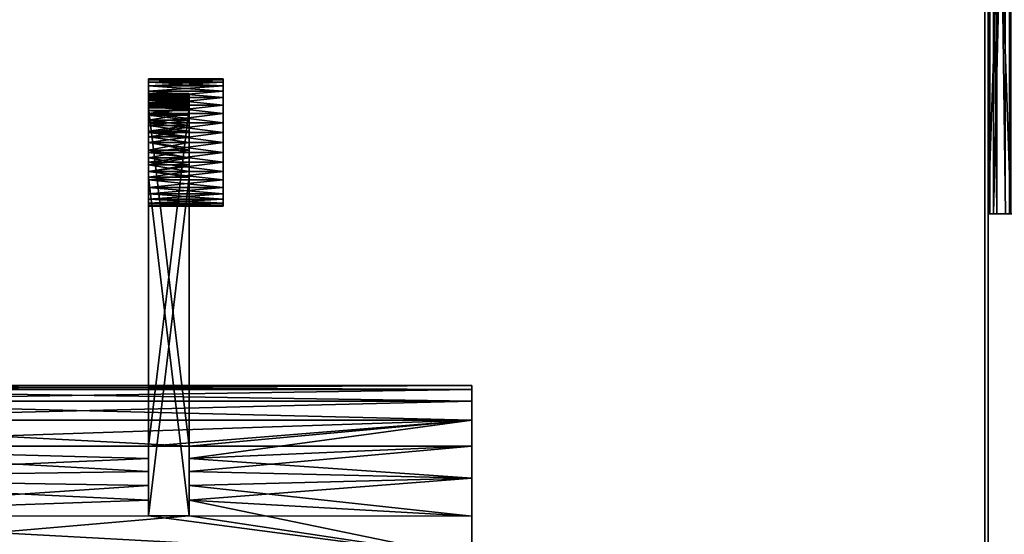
# Model space of a CAD drawing. Extents: x -4.8 to 35.9, y -3 to 20.9.
# Tile 254 of 256: x 31.1 to 34, y 15.9 to 17.4. Entities that reach past the tile are written whole.
import ezdxf

# ---------------------------------------------------------------- set-up
doc = ezdxf.new("R2010")
doc.units = 0

# ---------------------------------------------------------------- blocks, each defined once
blk = doc.blocks.new('Box-9c5aac30-f8ae-4034-90b2-d7c4fc0b7434')
at = {"color": 253, "linetype": 'Continuous', "true_color": 0xa0a0a0, "transparency": 33554687}
mesh = blk.add_polyface(dxfattribs=at)
corners = [(0, 0), (34, 0), (34, 19), (0, 19), (0, 0, 0.01), (34, 0, 0.01), (34, 19, 0.01), (0, 19, 0.01)]
mesh.append_faces([[corners[k] for k in face] for face in [(0, 1, 2, 3), (4, 5, 6, 7), (0, 1, 5, 4), (1, 2, 6, 5), (2, 3, 7, 6), (3, 0, 4, 7)]], dxfattribs={"color": 253})
blk = doc.blocks.new('Box-2bf854d7-3f64-4721-a526-d72fa3e3e497')
at = {"color": 253, "linetype": 'Continuous', "true_color": 0xa0a0a0, "transparency": 33554687}
mesh = blk.add_polyface(dxfattribs=at)
corners = [(0, 0), (34, 0), (34, 19), (0, 19), (0, 0, 0.01), (34, 0, 0.01), (34, 19, 0.01), (0, 19, 0.01)]
mesh.append_faces([[corners[k] for k in face] for face in [(0, 1, 2, 3), (4, 5, 6, 7), (0, 1, 5, 4), (1, 2, 6, 5), (2, 3, 7, 6), (3, 0, 4, 7)]], dxfattribs={"color": 253})
blk = doc.blocks.new('Box-0d494ec2-6835-42d8-bac6-8f8e8e2f4815')
at = {"color": 253, "linetype": 'Continuous', "true_color": 0xa0a0a0, "transparency": 33554687}
mesh = blk.add_polyface(dxfattribs=at)
corners = [(0, 0), (0.01, 0), (0.01, 19), (0, 19), (0, 0, 11.5), (0.01, 0, 11.5), (0.01, 19, 11.5), (0, 19, 11.5)]
mesh.append_faces([[corners[k] for k in face] for face in [(0, 1, 2, 3), (4, 5, 6, 7), (0, 1, 5, 4), (1, 2, 6, 5), (2, 3, 7, 6), (3, 0, 4, 7)]], dxfattribs={"color": 253})
blk = doc.blocks.new('b8be9b5a-3320-4f0e-bbbc-f388bb5e2de7')
at = {"linetype": 'Continuous', "transparency": 33554687}
for name, p in [('Box-9c5aac30-f8ae-4034-90b2-d7c4fc0b7434', (0, 0)), ('Box-2bf854d7-3f64-4721-a526-d72fa3e3e497', (0, 0, 11.49)), ('Box-0d494ec2-6835-42d8-bac6-8f8e8e2f4815', (33.99, 0))]:
    blk.add_blockref(name, p, dxfattribs=at)
blk = doc.blocks.new('6FD_1_1d0d4f9c-77f7-4611-b9b3-89e8d009a6a366473f44-becd-470e-b71f-10357e7a3179')
at = {"color": 0, "linetype": 'BYBLOCK', "lineweight": -2, "transparency": 33554687}
mesh = blk.add_polyface(dxfattribs=at)
corners = [(0, -1, -2.7147), (0, 1, -2.7147), (0.0686, 1, -2.7147), (0.0686, -1, -2.7147)]
mesh.append_faces([[corners[k] for k in face] for face in [(3, 0, 2, 3)]], dxfattribs={"vtx1": -1, "color": 0})
mesh.append_faces([[corners[k] for k in face] for face in [(0, 1, 2, 0)]], dxfattribs={"vtx2": -1, "color": 0})
mesh = blk.add_polyface(dxfattribs=at)
corners = [(0, -1, -2.0335), (0, 1, -2.0335), (0, 1, -2.7147), (0, -1, -2.7147)]
mesh.append_faces([[corners[k] for k in face] for face in [(3, 0, 2, 3)]], dxfattribs={"vtx1": -1, "color": 0})
mesh.append_faces([[corners[k] for k in face] for face in [(0, 1, 2, 0)]], dxfattribs={"vtx2": -1, "color": 0})
mesh = blk.add_polyface(dxfattribs=at)
corners = [(0.0053, -1, -1.9913), (0.0053, 1, -1.9913), (0, 1, -2.0335), (0, -1, -2.0335)]
mesh.append_faces([[corners[k] for k in face] for face in [(3, 0, 2, 3)]], dxfattribs={"vtx1": -1, "color": 0})
mesh.append_faces([[corners[k] for k in face] for face in [(0, 1, 2, 0)]], dxfattribs={"vtx2": -1, "color": 0})
mesh = blk.add_polyface(dxfattribs=at)
corners = [(0, -1, -0.4278), (0, 1, -0.4278), (0.0158, 1, -0.4966), (0.0158, -1, -0.4966)]
mesh.append_faces([[corners[k] for k in face] for face in [(3, 0, 2, 3)]], dxfattribs={"vtx1": -1, "color": 0})
mesh.append_faces([[corners[k] for k in face] for face in [(0, 1, 2, 0)]], dxfattribs={"vtx2": -1, "color": 0})
mesh = blk.add_polyface(dxfattribs=at)
corners = [(0, -1), (0, 1), (0, 1, -0.4278), (0, -1, -0.4278)]
mesh.append_faces([[corners[k] for k in face] for face in [(3, 0, 2, 3)]], dxfattribs={"vtx1": -1, "color": 0})
mesh.append_faces([[corners[k] for k in face] for face in [(0, 1, 2, 0)]], dxfattribs={"vtx2": -1, "color": 0})
mesh = blk.add_polyface(dxfattribs=at)
corners = [(0.0686, -1), (0.0686, 1), (0, 1), (0, -1)]
mesh.append_faces([[corners[k] for k in face] for face in [(3, 0, 2, 3)]], dxfattribs={"vtx1": -1, "color": 0})
mesh.append_faces([[corners[k] for k in face] for face in [(0, 1, 2, 0)]], dxfattribs={"vtx2": -1, "color": 0})
mesh = blk.add_polyface(dxfattribs=at)
corners = [(0.0264, -1, -1.9541), (0.0264, 1, -1.9541), (0.0053, 1, -1.9913), (0.0053, -1, -1.9913)]
mesh.append_faces([[corners[k] for k in face] for face in [(3, 0, 2, 3)]], dxfattribs={"vtx1": -1, "color": 0})
mesh.append_faces([[corners[k] for k in face] for face in [(0, 1, 2, 0)]], dxfattribs={"vtx2": -1, "color": 0})
mesh = blk.add_polyface(dxfattribs=at)
corners = [(0.0158, -1, -0.4966), (0.0158, 1, -0.4966), (0.0633, 1, -0.544), (0.0633, -1, -0.544)]
mesh.append_faces([[corners[k] for k in face] for face in [(3, 0, 2, 3)]], dxfattribs={"vtx1": -1, "color": 0})
mesh.append_faces([[corners[k] for k in face] for face in [(0, 1, 2, 0)]], dxfattribs={"vtx2": -1, "color": 0})
mesh = blk.add_polyface(dxfattribs=at)
corners = [(0.0527, -1, -1.9278), (0.0527, 1, -1.9278), (0.0264, 1, -1.9541), (0.0264, -1, -1.9541)]
mesh.append_faces([[corners[k] for k in face] for face in [(3, 0, 2, 3)]], dxfattribs={"vtx1": -1, "color": 0})
mesh.append_faces([[corners[k] for k in face] for face in [(0, 1, 2, 0)]], dxfattribs={"vtx2": -1, "color": 0})
mesh = blk.add_polyface(dxfattribs=at)
corners = [(0, -1, -2.7147), (0.0686, -1, -2.7147), (0.0686, -1, -2.0335), (0, -1, -2.0335), (0.0053, -1, -1.9913), (0.0264, -1, -1.9541), (0.0527, -1, -1.9278), (0.0791, -1, -1.9966), (0.0952, -1, -1.986), (0.1321, -1, -0.4913), (0.1321, -1, -0.5651), (1.8, -1, -0.5651), (1.8, -1, -0.4913), (1.8316, -1, -0.5704), (1.8633, -1, -0.5071), (1.8527, -1, -0.5915), (1.911, -1, -0.5546), (1.8633, -1, -0.6232), (1.9321, -1, -0.6179), (1.8369, -1, -0.6762), (1.9215, -1, -0.6867), (1.8791, -1, -0.7342), (0.1005, -1, -0.486), (0.0633, -1, -0.544), (0.0791, -1, -0.4596), (0.0686, -1, -0.4278), (0.0158, -1, -0.4966), (0, -1, -0.4278), (0.0686, -1), (0, -1)]
mesh.append_faces([[corners[k] for k in face] for face in [(9, 10, 11, 9), (13, 14, 12, 13), (15, 16, 14, 15), (17, 18, 16, 17), (6, 8, 21, 6), (22, 23, 10, 22)]], dxfattribs={"vtx0": -1, "vtx2": -1, "color": 0})
mesh.append_faces([[corners[k] for k in face] for face in [(3, 0, 2, 3), (4, 3, 2, 4), (5, 4, 2, 5), (6, 5, 2, 6), (2, 7, 6, 2), (7, 8, 6, 7), (12, 9, 11, 12), (11, 13, 12, 11), (13, 15, 14, 13), (15, 17, 16, 15), (17, 19, 18, 17), (20, 18, 19, 20), (21, 20, 19, 21), (19, 6, 21, 19), (9, 22, 10, 9), (22, 24, 23, 22), (24, 25, 23, 24), (26, 23, 25, 26), (27, 26, 25, 27), (25, 28, 27, 25)]], dxfattribs={"vtx1": -1, "vtx2": -1, "color": 0})
mesh.append_faces([[corners[k] for k in face] for face in [(0, 1, 2, 0), (28, 29, 27, 28)]], dxfattribs={"vtx2": -1, "color": 0})
blk = doc.blocks.new('6f766b51-31f7-438d-a5fa-05b9e0c91644')
at = {"color": 251, "transparency": 33554687}
blk.add_blockref('6FD_1_1d0d4f9c-77f7-4611-b9b3-89e8d009a6a366473f44-becd-470e-b71f-10357e7a3179', (0, 0), dxfattribs=at)
blk = doc.blocks.new('f53cf036-3a2f-4cbc-86e8-dbfe8bb13a06')
at = {"color": 251, "transparency": 33554687}
mesh = blk.add_polyface(dxfattribs=at)
corners = [(34.333, -8.596, 21.48), (34.333, -8.416, 21.437), (32.889, -8.416, 21.437), (32.889, -8.596, 21.48), (32.889, -8.781, 21.495), (34.333, -8.781, 21.495), (34.333, -8.244, 21.366), (32.889, -8.244, 21.366), (34.333, -8.086, 21.269), (34.333, -7.945, 21.149), (32.889, -7.945, 21.149), (32.889, -8.086, 21.269), (34.333, -7.825, 21.008), (34.333, -7.728, 20.85), (32.889, -7.728, 20.85), (32.889, -7.825, 21.008), (34.333, -7.657, 20.678), (32.889, -7.657, 20.678), (34.333, -7.614, 20.129), (34.333, -7.657, 19.948), (32.889, -7.657, 19.948), (32.889, -7.614, 20.129), (32.889, -7.599, 20.313), (34.333, -7.599, 20.313), (32.889, -7.614, 20.498), (34.333, -7.614, 20.498), (34.333, -7.728, 19.777), (32.889, -7.728, 19.777), (34.333, -7.825, 19.619), (34.333, -7.945, 19.478), (32.889, -7.945, 19.478), (32.889, -7.825, 19.619), (34.333, -8.086, 19.358), (34.333, -8.244, 19.261), (32.889, -8.244, 19.261), (32.889, -8.086, 19.358), (34.333, -8.416, 19.19), (32.889, -8.416, 19.19), (34.333, -8.596, 19.147), (34.333, -8.781, 19.132), (32.889, -8.781, 19.132), (32.889, -8.596, 19.147)]
mesh.append_faces([[corners[k] for k in face] for face in [(0, 2, 3, 0), (3, 5, 0, 3), (2, 6, 7, 2), (8, 10, 11, 8), (11, 6, 8, 11), (12, 14, 15, 12), (15, 9, 12, 15), (14, 16, 17, 14), (18, 20, 21, 18), (21, 23, 18, 21), (22, 25, 23, 22), (24, 16, 25, 24), (20, 26, 27, 20), (28, 30, 31, 28), (31, 26, 28, 31), (32, 34, 35, 32), (35, 29, 32, 35), (34, 36, 37, 34), (38, 40, 41, 38), (41, 36, 38, 41)]], dxfattribs={"vtx0": -1, "color": 251})
mesh.append_faces([[corners[k] for k in face] for face in [(0, 1, 2, 0), (3, 4, 5, 3), (2, 1, 6, 2), (8, 9, 10, 8), (11, 7, 6, 11), (12, 13, 14, 12), (15, 10, 9, 15), (14, 13, 16, 14), (18, 19, 20, 18), (21, 22, 23, 21), (22, 24, 25, 22), (24, 17, 16, 24), (20, 19, 26, 20), (28, 29, 30, 28), (31, 27, 26, 31), (32, 33, 34, 32), (35, 30, 29, 35), (34, 33, 36, 34), (38, 39, 40, 38), (41, 37, 36, 41)]], dxfattribs={"vtx2": -1, "color": 251})
mesh = blk.add_polyface(dxfattribs=at)
corners = [(34.333, -7.614, -0.66), (34.333, -7.657, -0.84), (32.889, -7.657, -0.84), (32.889, -7.614, -0.66), (32.889, -7.599, -0.475), (34.333, -7.599, -0.475), (34.333, -7.728, -1.012), (32.889, -7.728, -1.012), (34.333, -7.825, -1.17), (34.333, -7.945, -1.311), (32.889, -7.945, -1.311), (32.889, -7.825, -1.17), (34.333, -8.086, -1.431), (34.333, -8.244, -1.528), (32.889, -8.244, -1.528), (32.889, -8.086, -1.431), (34.333, -8.416, -1.599), (32.889, -8.416, -1.599), (34.333, -8.596, -1.642), (34.333, -8.781, -1.657), (32.889, -8.781, -1.657), (32.889, -8.596, -1.642), (34.333, -8.965, -1.642), (34.333, -9.146, -1.599), (32.889, -9.146, -1.599), (32.889, -8.965, -1.642), (34.333, -9.317, -1.528), (32.889, -9.317, -1.528), (34.333, -9.475, -1.431), (34.333, -9.616, -1.311), (32.889, -9.616, -1.311), (32.889, -9.475, -1.431), (34.333, -9.736, -1.17), (34.333, -9.833, -1.012), (32.889, -9.833, -1.012), (32.889, -9.736, -1.17), (34.333, -9.904, -0.84), (32.889, -9.904, -0.84), (34.333, -9.947, -0.66), (34.333, -9.962, -0.475), (32.889, -9.962, -0.475), (32.889, -9.947, -0.66)]
mesh.append_faces([[corners[k] for k in face] for face in [(0, 2, 3, 0), (3, 5, 0, 3), (2, 6, 7, 2), (8, 10, 11, 8), (11, 6, 8, 11), (12, 14, 15, 12), (15, 9, 12, 15), (14, 16, 17, 14), (18, 20, 21, 18), (21, 16, 18, 21), (22, 24, 25, 22), (25, 19, 22, 25), (24, 26, 27, 24), (28, 30, 31, 28), (31, 26, 28, 31), (32, 34, 35, 32), (35, 29, 32, 35), (34, 36, 37, 34), (38, 40, 41, 38), (41, 36, 38, 41)]], dxfattribs={"vtx0": -1, "color": 251})
mesh.append_faces([[corners[k] for k in face] for face in [(0, 1, 2, 0), (3, 4, 5, 3), (2, 1, 6, 2), (8, 9, 10, 8), (11, 7, 6, 11), (12, 13, 14, 12), (15, 10, 9, 15), (14, 13, 16, 14), (18, 19, 20, 18), (21, 17, 16, 21), (22, 23, 24, 22), (25, 20, 19, 25), (24, 23, 26, 24), (28, 29, 30, 28), (31, 27, 26, 31), (32, 33, 34, 32), (35, 30, 29, 35), (34, 33, 36, 34), (38, 39, 40, 38), (41, 37, 36, 41)]], dxfattribs={"vtx2": -1, "color": 251})
mesh = blk.add_polyface(dxfattribs=at)
corners = [(34.333, -9.947, -0.291), (34.333, -9.904, -0.11), (32.889, -9.904, -0.11), (32.889, -9.947, -0.291), (32.889, -9.962, -0.475), (34.333, -9.962, -0.475), (34.333, -9.833, 0.061), (32.889, -9.833, 0.061), (34.333, -9.736, 0.219), (34.333, -9.616, 0.36), (32.889, -9.616, 0.36), (32.889, -9.736, 0.219), (34.333, -9.475, 0.48), (34.333, -9.317, 0.577), (32.889, -9.317, 0.577), (32.889, -9.475, 0.48), (34.333, -9.146, 0.648), (32.889, -9.146, 0.648), (34.333, -8.596, 0.691), (34.333, -8.416, 0.648), (32.889, -8.416, 0.648), (32.889, -8.596, 0.691), (32.889, -8.781, 0.706), (34.333, -8.781, 0.706), (32.889, -8.965, 0.691), (34.333, -8.965, 0.691), (34.333, -8.244, 0.577), (32.889, -8.244, 0.577), (34.333, -8.086, 0.48), (34.333, -7.945, 0.36), (32.889, -7.945, 0.36), (32.889, -8.086, 0.48), (34.333, -7.825, 0.219), (34.333, -7.728, 0.061), (32.889, -7.728, 0.061), (32.889, -7.825, 0.219), (34.333, -7.657, -0.11), (32.889, -7.657, -0.11), (34.333, -7.614, -0.291), (34.333, -7.599, -0.475), (32.889, -7.599, -0.475), (32.889, -7.614, -0.291)]
mesh.append_faces([[corners[k] for k in face] for face in [(0, 2, 3, 0), (3, 5, 0, 3), (2, 6, 7, 2), (8, 10, 11, 8), (11, 6, 8, 11), (12, 14, 15, 12), (15, 9, 12, 15), (14, 16, 17, 14), (18, 20, 21, 18), (21, 23, 18, 21), (22, 25, 23, 22), (24, 16, 25, 24), (20, 26, 27, 20), (28, 30, 31, 28), (31, 26, 28, 31), (32, 34, 35, 32), (35, 29, 32, 35), (34, 36, 37, 34), (38, 40, 41, 38), (41, 36, 38, 41)]], dxfattribs={"vtx0": -1, "color": 251})
mesh.append_faces([[corners[k] for k in face] for face in [(0, 1, 2, 0), (3, 4, 5, 3), (2, 1, 6, 2), (8, 9, 10, 8), (11, 7, 6, 11), (12, 13, 14, 12), (15, 10, 9, 15), (14, 13, 16, 14), (18, 19, 20, 18), (21, 22, 23, 21), (22, 24, 25, 22), (24, 17, 16, 24), (20, 19, 26, 20), (28, 29, 30, 28), (31, 27, 26, 31), (32, 33, 34, 32), (35, 30, 29, 35), (34, 33, 36, 34), (38, 39, 40, 38), (41, 37, 36, 41)]], dxfattribs={"vtx2": -1, "color": 251})
mesh = blk.add_polyface(dxfattribs=at)
corners = [(34.333, -7.599, 20.313), (34.333, -7.614, 20.498), (34.333, -7.657, 20.678), (34.333, -7.614, 20.129), (34.333, -7.657, 19.948), (34.333, -7.728, 20.85), (34.333, -7.728, 19.777), (34.333, -7.825, 21.008), (34.333, -7.825, 19.619), (34.333, -7.945, 21.149), (34.333, -7.945, 19.478), (34.333, -8.086, 21.269), (34.333, -8.086, 19.358), (34.333, -8.244, 21.366), (34.333, -8.244, 19.261), (34.333, -8.416, 21.437), (34.333, -8.416, 19.19), (34.333, -8.596, 21.48), (34.333, -8.596, 19.147), (34.333, -8.781, 21.495), (34.333, -8.781, 19.132), (34.333, -8.965, 21.48), (34.333, -8.965, 19.147), (34.333, -9.962, 20.313), (34.333, -9.947, 20.129), (34.333, -9.904, 19.948), (34.333, -9.947, 20.498), (34.333, -9.904, 20.678), (34.333, -9.833, 19.777), (34.333, -9.833, 20.85), (34.333, -9.736, 19.619), (34.333, -9.736, 21.008), (34.333, -9.616, 19.478), (34.333, -9.616, 21.149), (34.333, -9.475, 19.358), (34.333, -9.475, 21.269), (34.333, -9.317, 19.261), (34.333, -9.317, 21.366), (34.333, -9.146, 19.19), (34.333, -9.146, 21.437)]
mesh.append_faces([[corners[k] for k in face] for face in [(5, 6, 4, 5), (7, 8, 6, 7), (9, 10, 8, 9), (11, 12, 10, 11), (13, 14, 12, 13), (15, 16, 14, 15), (17, 18, 16, 17), (19, 20, 18, 19), (21, 22, 20, 21), (28, 29, 27, 28), (30, 31, 29, 30), (32, 33, 31, 32), (34, 35, 33, 34), (36, 37, 35, 36), (38, 39, 37, 38), (22, 21, 39, 22)]], dxfattribs={"vtx0": -1, "vtx2": -1, "color": 251})
mesh.append_faces([[corners[k] for k in face] for face in [(3, 0, 2, 3), (4, 3, 2, 4), (2, 5, 4, 2), (5, 7, 6, 5), (7, 9, 8, 7), (9, 11, 10, 9), (11, 13, 12, 11), (13, 15, 14, 13), (15, 17, 16, 15), (17, 19, 18, 17), (19, 21, 20, 19), (26, 23, 25, 26), (27, 26, 25, 27), (25, 28, 27, 25), (28, 30, 29, 28), (30, 32, 31, 30), (32, 34, 33, 32), (34, 36, 35, 34), (36, 38, 37, 36), (38, 22, 39, 38)]], dxfattribs={"vtx1": -1, "vtx2": -1, "color": 251})
mesh.append_faces([[corners[k] for k in face] for face in [(0, 1, 2, 0), (23, 24, 25, 23)]], dxfattribs={"vtx2": -1, "color": 251})
mesh = blk.add_polyface(dxfattribs=at)
corners = [(34.333, -8.781, -1.657), (34.333, -8.596, -1.642), (34.333, -8.416, -1.599), (34.333, -8.965, -1.642), (34.333, -9.146, -1.599), (34.333, -8.244, -1.528), (34.333, -9.317, -1.528), (34.333, -8.086, -1.431), (34.333, -9.475, -1.431), (34.333, -7.945, -1.311), (34.333, -9.616, -1.311), (34.333, -7.825, -1.17), (34.333, -9.736, -1.17), (34.333, -7.728, -1.012), (34.333, -9.833, -1.012), (34.333, -7.657, -0.84), (34.333, -9.904, -0.84), (34.333, -7.614, -0.66), (34.333, -9.947, -0.66), (34.333, -7.599, -0.475), (34.333, -9.962, -0.475), (34.333, -7.614, -0.291), (34.333, -9.947, -0.291), (34.333, -8.781, 0.706), (34.333, -8.965, 0.691), (34.333, -9.146, 0.648), (34.333, -8.596, 0.691), (34.333, -8.416, 0.648), (34.333, -9.317, 0.577), (34.333, -8.244, 0.577), (34.333, -9.475, 0.48), (34.333, -8.086, 0.48), (34.333, -9.616, 0.36), (34.333, -7.945, 0.36), (34.333, -9.736, 0.219), (34.333, -7.825, 0.219), (34.333, -9.833, 0.061), (34.333, -7.728, 0.061), (34.333, -9.904, -0.11), (34.333, -7.657, -0.11)]
mesh.append_faces([[corners[k] for k in face] for face in [(5, 6, 4, 5), (7, 8, 6, 7), (9, 10, 8, 9), (11, 12, 10, 11), (13, 14, 12, 13), (15, 16, 14, 15), (17, 18, 16, 17), (19, 20, 18, 19), (21, 22, 20, 21), (28, 29, 27, 28), (30, 31, 29, 30), (32, 33, 31, 32), (34, 35, 33, 34), (36, 37, 35, 36), (38, 39, 37, 38), (22, 21, 39, 22)]], dxfattribs={"vtx0": -1, "vtx2": -1, "color": 251})
mesh.append_faces([[corners[k] for k in face] for face in [(3, 0, 2, 3), (4, 3, 2, 4), (2, 5, 4, 2), (5, 7, 6, 5), (7, 9, 8, 7), (9, 11, 10, 9), (11, 13, 12, 11), (13, 15, 14, 13), (15, 17, 16, 15), (17, 19, 18, 17), (19, 21, 20, 19), (26, 23, 25, 26), (27, 26, 25, 27), (25, 28, 27, 25), (28, 30, 29, 28), (30, 32, 31, 30), (32, 34, 33, 32), (34, 36, 35, 34), (36, 38, 37, 36), (38, 22, 39, 38)]], dxfattribs={"vtx1": -1, "vtx2": -1, "color": 251})
mesh.append_faces([[corners[k] for k in face] for face in [(0, 1, 2, 0), (23, 24, 25, 23)]], dxfattribs={"vtx2": -1, "color": 251})
at = {"color": 254, "transparency": 33554687}
mesh = blk.add_polyface(dxfattribs=at)
corners = [(33.677, -8.673, -1.383), (33.677, -8.781, -1.389), (32.889, -8.781, -1.389), (32.889, -8.673, -1.383), (32.889, -8.567, -1.364), (33.677, -8.567, -1.364), (33.677, -8.464, -1.333), (32.889, -8.464, -1.333), (32.889, -8.366, -1.289), (33.677, -8.366, -1.289), (33.677, -8.244, -1.215), (32.889, -8.244, -1.215), (32.889, -8.135, -1.121), (33.677, -8.135, -1.121), (33.677, -8.041, -1.012), (32.889, -8.041, -1.012), (32.889, -7.967, -0.89), (33.677, -7.967, -0.89), (33.677, -7.912, -0.758), (32.889, -7.912, -0.758), (33.677, -7.878, -0.618), (32.889, -7.878, -0.618), (32.889, -7.867, -0.475), (33.677, -7.867, -0.475), (33.677, -7.878, -0.333), (32.889, -7.878, -0.333), (32.889, -7.912, -0.193), (33.677, -7.912, -0.193), (33.677, -7.967, -0.061), (32.889, -7.967, -0.061), (33.677, -8.041, 0.061), (32.889, -8.041, 0.061), (32.889, -8.135, 0.17), (33.677, -8.135, 0.17), (33.677, -8.923, -1.378), (33.677, -9.063, -1.344), (32.889, -9.063, -1.344), (32.889, -8.923, -1.378), (32.889, -8.781, -1.389), (33.677, -8.781, -1.389), (33.677, -9.195, -1.289), (32.889, -9.195, -1.289), (33.677, -9.317, -1.215), (33.677, -9.426, -1.121), (32.889, -9.426, -1.121), (32.889, -9.317, -1.215)]
mesh.append_faces([[corners[k] for k in face] for face in [(0, 2, 3, 0), (3, 5, 0, 3), (6, 4, 7, 6), (7, 9, 6, 7), (10, 8, 11, 10), (11, 13, 10, 11), (14, 12, 15, 14), (15, 17, 14, 15), (18, 16, 19, 18), (20, 19, 21, 20), (21, 23, 20, 21), (24, 22, 25, 24), (25, 27, 24, 25), (28, 26, 29, 28), (30, 29, 31, 30), (31, 33, 30, 31), (34, 36, 37, 34), (37, 39, 34, 37), (36, 40, 41, 36), (42, 44, 45, 42), (45, 40, 42, 45)]], dxfattribs={"vtx0": -1, "color": 254})
mesh.append_faces([[corners[k] for k in face] for face in [(0, 1, 2, 0), (3, 4, 5, 3), (6, 5, 4, 6), (7, 8, 9, 7), (10, 9, 8, 10), (11, 12, 13, 11), (14, 13, 12, 14), (15, 16, 17, 15), (18, 17, 16, 18), (20, 18, 19, 20), (21, 22, 23, 21), (24, 23, 22, 24), (25, 26, 27, 25), (28, 27, 26, 28), (30, 28, 29, 30), (31, 32, 33, 31), (34, 35, 36, 34), (37, 38, 39, 37), (36, 35, 40, 36), (42, 43, 44, 42), (45, 41, 40, 45)]], dxfattribs={"vtx2": -1, "color": 254})
mesh = blk.add_polyface(dxfattribs=at)
corners = [(33.677, -8.673, 21.221), (33.677, -8.567, 21.202), (32.889, -8.567, 21.202), (32.889, -8.673, 21.221), (32.889, -8.781, 21.227), (33.677, -8.781, 21.227), (33.677, -8.464, 21.171), (33.677, -8.366, 21.127), (32.889, -8.366, 21.127), (32.889, -8.464, 21.171), (33.677, -8.187, 21.008), (33.677, -8.11, 20.934), (32.889, -8.11, 20.934), (32.889, -8.187, 21.008), (32.889, -8.273, 21.073), (33.677, -8.273, 21.073), (33.677, -8.041, 20.85), (33.677, -7.984, 20.76), (32.889, -7.984, 20.76), (32.889, -8.041, 20.85), (33.677, -7.937, 20.663), (33.677, -7.901, 20.561), (32.889, -7.901, 20.561), (32.889, -7.937, 20.663), (33.677, -7.878, 20.456), (33.677, -7.868, 20.349), (32.889, -7.868, 20.349), (32.889, -7.878, 20.456), (33.677, -7.885, 20.135), (33.677, -7.912, 20.031), (32.889, -7.912, 20.031), (32.889, -7.885, 20.135), (32.889, -7.87, 20.242), (33.677, -7.87, 20.242), (33.677, -7.951, 19.931), (33.677, -8.002, 19.836), (32.889, -8.002, 19.836), (32.889, -7.951, 19.931), (33.677, -8.063, 19.748), (33.677, -8.135, 19.668), (32.889, -8.135, 19.668), (32.889, -8.063, 19.748)]
mesh.append_faces([[corners[k] for k in face] for face in [(0, 2, 3, 0), (3, 5, 0, 3), (6, 8, 9, 6), (9, 1, 6, 9), (10, 12, 13, 10), (13, 15, 10, 13), (14, 7, 15, 14), (16, 18, 19, 16), (19, 11, 16, 19), (20, 22, 23, 20), (23, 17, 20, 23), (24, 26, 27, 24), (27, 21, 24, 27), (28, 30, 31, 28), (31, 33, 28, 31), (32, 25, 33, 32), (34, 36, 37, 34), (37, 29, 34, 37), (38, 40, 41, 38), (41, 35, 38, 41)]], dxfattribs={"vtx0": -1, "color": 254})
mesh.append_faces([[corners[k] for k in face] for face in [(0, 1, 2, 0), (3, 4, 5, 3), (6, 7, 8, 6), (9, 2, 1, 9), (10, 11, 12, 10), (13, 14, 15, 13), (14, 8, 7, 14), (16, 17, 18, 16), (19, 12, 11, 19), (20, 21, 22, 20), (23, 18, 17, 23), (24, 25, 26, 24), (27, 22, 21, 27), (28, 29, 30, 28), (31, 32, 33, 31), (32, 26, 25, 32), (34, 35, 36, 34), (37, 30, 29, 37), (38, 39, 40, 38), (41, 36, 35, 41)]], dxfattribs={"vtx2": -1, "color": 254})
at = {"color": 251, "transparency": 33554687}
mesh = blk.add_polyface(dxfattribs=at)
corners = [(33.677, -8.567, -1.364), (33.677, -8.464, -1.333), (33.677, -9.063, -1.344), (33.677, -8.923, -1.378), (33.677, -8.781, -1.389), (33.677, -8.673, -1.383), (33.677, -8.366, -1.289), (33.677, -9.195, -1.289), (33.677, -8.244, -1.215), (33.677, -9.317, -1.215), (33.677, -8.135, -1.121), (33.677, -9.426, -1.121), (33.677, -8.041, 0.061), (33.677, -8.135, 0.17), (33.677, -15.714, 5.166), (33.677, -7.967, -0.061), (33.677, -7.912, -0.193), (33.677, -7.878, -0.333), (33.677, -7.867, -0.475), (33.677, -7.878, -0.618), (33.677, -7.912, -0.758), (33.677, -7.967, -0.89), (33.677, -8.041, -1.012), (33.677, -15.424, 5.391), (33.677, -15.149, 5.634), (33.677, -14.89, 5.893), (33.677, -14.647, 6.168), (33.677, -14.422, 6.458)]
mesh.append_faces([[corners[k] for k in face] for face in [(0, 2, 3, 0), (3, 5, 0, 3), (1, 7, 2, 1), (6, 9, 7, 6), (8, 11, 9, 8), (14, 15, 12, 14), (14, 16, 15, 14), (14, 17, 16, 14), (14, 18, 17, 14), (14, 19, 18, 14), (14, 20, 19, 14), (11, 21, 20, 11), (11, 22, 21, 11), (11, 10, 22, 11), (13, 23, 14, 13), (13, 24, 23, 13), (13, 25, 24, 13), (13, 26, 25, 13)]], dxfattribs={"vtx0": -1, "vtx2": -1, "color": 251})
mesh.append_faces([[corners[k] for k in face] for face in [(0, 1, 2, 0), (1, 6, 7, 1), (6, 8, 9, 6), (8, 10, 11, 8), (12, 13, 14, 12), (14, 11, 20, 14)]], dxfattribs={"vtx1": -1, "vtx2": -1, "color": 251})
mesh.append_faces([[corners[k] for k in face] for face in [(3, 4, 5, 3), (13, 27, 26, 13)]], dxfattribs={"vtx2": -1, "color": 251})
mesh = blk.add_polyface(dxfattribs=at)
corners = [(33.677, -7.885, 20.135), (33.677, -7.87, 20.242), (33.677, -7.868, 20.349), (33.677, -7.878, 20.456), (33.677, -7.901, 20.561), (33.677, -7.912, 20.031), (33.677, -7.937, 20.663), (33.677, -7.951, 19.931), (33.677, -7.984, 20.76), (33.677, -8.002, 19.836), (33.677, -8.041, 20.85), (33.677, -8.063, 19.748), (33.677, -8.11, 20.934), (33.677, -8.135, 19.668), (33.677, -9.317, 21.053), (33.677, -9.426, 20.959), (33.677, -14.422, 13.38), (33.677, -9.195, 21.127), (33.677, -9.063, 21.182), (33.677, -8.923, 21.216), (33.677, -8.781, 21.227), (33.677, -8.673, 21.221), (33.677, -8.567, 21.202), (33.677, -8.464, 21.171), (33.677, -8.366, 21.127), (33.677, -8.273, 21.073), (33.677, -8.187, 21.008), (33.677, -14.647, 13.67), (33.677, -14.89, 13.945), (33.677, -15.149, 14.204), (33.677, -15.424, 14.447), (33.677, -15.714, 14.672)]
mesh.append_faces([[corners[k] for k in face] for face in [(0, 2, 3, 0), (3, 5, 0, 3), (4, 7, 5, 4), (6, 9, 7, 6), (8, 11, 9, 8), (10, 13, 11, 10), (16, 17, 14, 16), (16, 18, 17, 16), (16, 19, 18, 16), (16, 20, 19, 16), (16, 21, 20, 16), (16, 22, 21, 16), (13, 23, 22, 13), (13, 24, 23, 13), (13, 25, 24, 13), (13, 26, 25, 13), (13, 12, 26, 13), (15, 27, 16, 15), (15, 28, 27, 15), (15, 29, 28, 15), (15, 30, 29, 15)]], dxfattribs={"vtx0": -1, "vtx2": -1, "color": 251})
mesh.append_faces([[corners[k] for k in face] for face in [(3, 4, 5, 3), (4, 6, 7, 4), (6, 8, 9, 6), (8, 10, 11, 8), (10, 12, 13, 10), (14, 15, 16, 14), (16, 13, 22, 16)]], dxfattribs={"vtx1": -1, "vtx2": -1, "color": 251})
mesh.append_faces([[corners[k] for k in face] for face in [(0, 1, 2, 0), (15, 31, 30, 15)]], dxfattribs={"vtx2": -1, "color": 251})
mesh = blk.add_polyface(dxfattribs=at)
corners = [(33.677, -14.422, 13.38), (32.889, -14.422, 13.38), (32.889, -8.135, 19.668), (33.677, -8.135, 19.668)]
mesh.append_faces([[corners[k] for k in face] for face in [(3, 0, 2, 3)]], dxfattribs={"vtx1": -1, "color": 251})
mesh.append_faces([[corners[k] for k in face] for face in [(0, 1, 2, 0)]], dxfattribs={"vtx2": -1, "color": 251})
mesh = blk.add_polyface(dxfattribs=at)
corners = [(33.677, -8.135, 0.17), (32.889, -8.135, 0.17), (32.889, -14.422, 6.458), (33.677, -14.422, 6.458)]
mesh.append_faces([[corners[k] for k in face] for face in [(3, 0, 2, 3)]], dxfattribs={"vtx1": -1, "color": 251})
mesh.append_faces([[corners[k] for k in face] for face in [(0, 1, 2, 0)]], dxfattribs={"vtx2": -1, "color": 251})
at = {"color": 254, "transparency": 33554687}
mesh = blk.add_polyface(dxfattribs=at)
corners = [(33.677, -9.317, 21.053), (33.677, -9.195, 21.127), (32.889, -9.195, 21.127), (32.889, -9.317, 21.053), (32.889, -9.426, 20.959), (33.677, -9.426, 20.959), (33.677, -9.063, 21.182), (32.889, -9.063, 21.182), (33.677, -8.923, 21.216), (33.677, -8.781, 21.227), (32.889, -8.781, 21.227), (32.889, -8.923, 21.216)]
mesh.append_faces([[corners[k] for k in face] for face in [(0, 2, 3, 0), (3, 5, 0, 3), (2, 6, 7, 2), (8, 10, 11, 8), (11, 6, 8, 11)]], dxfattribs={"vtx0": -1, "color": 254})
mesh.append_faces([[corners[k] for k in face] for face in [(0, 1, 2, 0), (3, 4, 5, 3), (2, 1, 6, 2), (8, 9, 10, 8), (11, 7, 6, 11)]], dxfattribs={"vtx2": -1, "color": 254})
at = {"color": 251, "transparency": 33554687}
mesh = blk.add_polyface(dxfattribs=at)
corners = [(34.333, -8.965, 19.147), (34.333, -9.146, 19.19), (32.889, -9.146, 19.19), (32.889, -8.965, 19.147), (32.889, -8.781, 19.132), (34.333, -8.781, 19.132), (34.333, -9.317, 19.261), (32.889, -9.317, 19.261), (34.333, -9.475, 19.358), (34.333, -9.616, 19.478), (32.889, -9.616, 19.478), (32.889, -9.475, 19.358), (34.333, -9.736, 19.619), (34.333, -9.833, 19.777), (32.889, -9.833, 19.777), (32.889, -9.736, 19.619), (34.333, -9.904, 19.948), (32.889, -9.904, 19.948), (34.333, -9.947, 20.498), (34.333, -9.904, 20.678), (32.889, -9.904, 20.678), (32.889, -9.947, 20.498), (32.889, -9.962, 20.313), (34.333, -9.962, 20.313), (32.889, -9.947, 20.129), (34.333, -9.947, 20.129), (34.333, -9.833, 20.85), (32.889, -9.833, 20.85), (34.333, -9.736, 21.008), (34.333, -9.616, 21.149), (32.889, -9.616, 21.149), (32.889, -9.736, 21.008), (34.333, -9.475, 21.269), (34.333, -9.317, 21.366), (32.889, -9.317, 21.366), (32.889, -9.475, 21.269), (34.333, -9.146, 21.437), (32.889, -9.146, 21.437), (34.333, -8.965, 21.48), (34.333, -8.781, 21.495), (32.889, -8.781, 21.495), (32.889, -8.965, 21.48)]
mesh.append_faces([[corners[k] for k in face] for face in [(0, 2, 3, 0), (3, 5, 0, 3), (2, 6, 7, 2), (8, 10, 11, 8), (11, 6, 8, 11), (12, 14, 15, 12), (15, 9, 12, 15), (14, 16, 17, 14), (18, 20, 21, 18), (21, 23, 18, 21), (22, 25, 23, 22), (24, 16, 25, 24), (20, 26, 27, 20), (28, 30, 31, 28), (31, 26, 28, 31), (32, 34, 35, 32), (35, 29, 32, 35), (34, 36, 37, 34), (38, 40, 41, 38), (41, 36, 38, 41)]], dxfattribs={"vtx0": -1, "color": 251})
mesh.append_faces([[corners[k] for k in face] for face in [(0, 1, 2, 0), (3, 4, 5, 3), (2, 1, 6, 2), (8, 9, 10, 8), (11, 7, 6, 11), (12, 13, 14, 12), (15, 10, 9, 15), (14, 13, 16, 14), (18, 19, 20, 18), (21, 22, 23, 21), (22, 24, 25, 22), (24, 17, 16, 24), (20, 19, 26, 20), (28, 29, 30, 28), (31, 27, 26, 31), (32, 33, 34, 32), (35, 30, 29, 35), (34, 33, 36, 34), (38, 39, 40, 38), (41, 37, 36, 41)]], dxfattribs={"vtx2": -1, "color": 251})
mesh = blk.add_polyface(dxfattribs=at)
corners = [(33.677, -9.426, 20.959), (32.889, -9.426, 20.959), (32.889, -15.714, 14.672), (33.677, -15.714, 14.672)]
mesh.append_faces([[corners[k] for k in face] for face in [(3, 0, 2, 3)]], dxfattribs={"vtx1": -1, "color": 251})
mesh.append_faces([[corners[k] for k in face] for face in [(0, 1, 2, 0)]], dxfattribs={"vtx2": -1, "color": 251})
at = {"color": 254, "transparency": 33554687}
mesh = blk.add_polyface(dxfattribs=at)
corners = [(33.677, -15.714, 5.166), (32.889, -15.714, 5.166), (32.889, -9.426, -1.121), (33.677, -9.426, -1.121)]
mesh.append_faces([[corners[k] for k in face] for face in [(3, 0, 2, 3)]], dxfattribs={"vtx1": -1, "color": 254})
mesh.append_faces([[corners[k] for k in face] for face in [(0, 1, 2, 0)]], dxfattribs={"vtx2": -1, "color": 254})
at = {"color": 251, "transparency": 33554687}
mesh = blk.add_polyface(dxfattribs=at)
corners = [(33.677, -15.424, 5.391), (33.677, -15.149, 5.634), (39.147, -15.017, 5.761), (39.147, -15.719, 5.162), (39.147, -16.506, 4.68), (33.677, -15.714, 5.166), (32.889, -15.714, 5.166), (24.09, -15.719, 5.162), (32.889, -15.424, 5.391), (24.09, -15.017, 5.761), (32.889, -15.149, 5.634), (24.09, -16.506, 4.68), (32.889, -14.89, 5.893), (24.09, -14.418, 6.463), (32.889, -14.647, 6.168), (32.889, -14.422, 6.458), (24.09, -13.936, 7.25), (39.147, -13.936, 7.25), (33.677, -14.422, 6.458), (39.147, -14.418, 6.463), (33.677, -14.647, 6.168), (33.677, -14.89, 5.893), (33.677, -14.89, 13.945), (33.677, -15.149, 14.204), (39.147, -15.017, 14.077), (39.147, -14.418, 13.375), (33.677, -14.647, 13.67), (39.147, -13.936, 12.588), (33.677, -14.422, 13.38), (32.889, -14.422, 13.38), (24.09, -14.418, 13.375), (32.889, -14.647, 13.67), (24.09, -15.017, 14.077), (32.889, -14.89, 13.945), (32.889, -15.149, 14.204), (24.09, -13.936, 12.588), (32.889, -15.424, 14.447), (24.09, -15.719, 14.676), (32.889, -15.714, 14.672), (24.09, -16.506, 15.158), (39.147, -16.506, 15.158), (33.677, -15.714, 14.672), (39.147, -15.719, 14.676), (33.677, -15.424, 14.447), (39.147, -18.255, 15.727), (39.147, -17.358, 15.511), (24.09, -17.358, 15.511), (24.09, -18.255, 15.727), (24.09, -19.175, 15.799), (39.147, -19.175, 15.799), (39.147, -13.583, 11.736), (24.09, -13.583, 11.736), (39.147, -13.367, 8.999), (39.147, -13.583, 8.102), (24.09, -13.583, 8.102), (24.09, -13.367, 8.999), (24.09, -13.295, 9.919), (39.147, -13.295, 9.919), (24.09, -13.367, 10.839), (39.147, -13.367, 10.839), (39.147, -17.358, 4.327), (24.09, -17.358, 4.327), (39.147, -18.255, 4.111), (39.147, -19.175, 4.039), (24.09, -19.175, 4.039), (24.09, -18.255, 4.111)]
mesh.append_faces([[corners[k] for k in face] for face in [(0, 1, 2, 0), (0, 2, 3, 0), (3, 4, 5, 3), (3, 5, 0, 3), (6, 5, 7, 6), (7, 8, 6, 7), (7, 9, 10, 7), (7, 10, 8, 7), (5, 4, 11, 5), (5, 11, 7, 5), (12, 10, 9, 12), (9, 13, 14, 9), (9, 14, 12, 9), (13, 15, 14, 13), (13, 16, 17, 13), (13, 17, 15, 13), (17, 18, 15, 17), (17, 19, 20, 17), (17, 20, 18, 17), (19, 2, 21, 19), (19, 21, 20, 19), (2, 1, 21, 2), (22, 23, 24, 22), (24, 25, 26, 24), (24, 26, 22, 24), (25, 27, 28, 25), (25, 28, 26, 25), (29, 28, 30, 29), (30, 31, 29, 30), (30, 32, 33, 30), (30, 33, 31, 30), (32, 34, 33, 32), (28, 27, 35, 28), (28, 35, 30, 28), (36, 34, 32, 36), (36, 32, 37, 36), (37, 38, 36, 37), (37, 39, 40, 37), (37, 40, 38, 37), (40, 41, 38, 40), (40, 42, 43, 40), (40, 43, 41, 40), (42, 24, 23, 42), (42, 23, 43, 42)]], dxfattribs={"color": 251})
mesh.append_faces([[corners[k] for k in face] for face in [(44, 46, 47, 44), (47, 49, 44, 47), (46, 40, 39, 46), (35, 50, 51, 35), (52, 54, 55, 52), (55, 57, 52, 55), (56, 59, 57, 56), (58, 50, 59, 58), (54, 17, 16, 54), (11, 60, 61, 11), (62, 64, 65, 62), (65, 60, 62, 65)]], dxfattribs={"vtx0": -1, "color": 251})
mesh.append_faces([[corners[k] for k in face] for face in [(44, 45, 46, 44), (47, 48, 49, 47), (46, 45, 40, 46), (35, 27, 50, 35), (52, 53, 54, 52), (55, 56, 57, 55), (56, 58, 59, 56), (58, 51, 50, 58), (54, 53, 17, 54), (11, 4, 60, 11), (62, 63, 64, 62), (65, 61, 60, 65)]], dxfattribs={"vtx2": -1, "color": 251})
mesh = blk.add_polyface(dxfattribs=at)
corners = [(39.147, -13.295, 9.919), (39.147, -13.367, 10.839), (39.147, -13.583, 11.736), (39.147, -13.367, 8.999), (39.147, -13.583, 8.102), (39.147, -13.936, 12.588), (39.147, -13.936, 7.25), (39.147, -14.418, 13.375), (39.147, -14.418, 6.463), (39.147, -15.017, 14.077), (39.147, -15.017, 5.761), (39.147, -15.719, 14.676), (39.147, -15.719, 5.162), (39.147, -16.506, 15.158), (39.147, -16.506, 4.68), (39.147, -17.358, 15.511), (39.147, -17.358, 4.327), (39.147, -18.255, 15.727), (39.147, -18.255, 4.111), (39.147, -19.175, 15.799), (39.147, -19.175, 4.039), (39.147, -20.095, 15.727), (39.147, -20.095, 4.111), (39.147, -25.055, 9.919), (39.147, -24.983, 8.999), (39.147, -24.767, 8.102), (39.147, -24.983, 10.839), (39.147, -24.767, 11.736), (39.147, -24.414, 7.25), (39.147, -24.414, 12.588), (39.147, -23.932, 6.463), (39.147, -23.932, 13.375), (39.147, -23.333, 5.761), (39.147, -23.333, 14.077), (39.147, -22.631, 5.162), (39.147, -22.631, 14.676), (39.147, -21.844, 4.68), (39.147, -21.844, 15.158), (39.147, -20.992, 4.327), (39.147, -20.992, 15.511)]
mesh.append_faces([[corners[k] for k in face] for face in [(5, 6, 4, 5), (7, 8, 6, 7), (9, 10, 8, 9), (11, 12, 10, 11), (13, 14, 12, 13), (15, 16, 14, 15), (17, 18, 16, 17), (19, 20, 18, 19), (21, 22, 20, 21), (28, 29, 27, 28), (30, 31, 29, 30), (32, 33, 31, 32), (34, 35, 33, 34), (36, 37, 35, 36), (38, 39, 37, 38), (22, 21, 39, 22)]], dxfattribs={"vtx0": -1, "vtx2": -1, "color": 251})
mesh.append_faces([[corners[k] for k in face] for face in [(3, 0, 2, 3), (4, 3, 2, 4), (2, 5, 4, 2), (5, 7, 6, 5), (7, 9, 8, 7), (9, 11, 10, 9), (11, 13, 12, 11), (13, 15, 14, 13), (15, 17, 16, 15), (17, 19, 18, 17), (19, 21, 20, 19), (26, 23, 25, 26), (27, 26, 25, 27), (25, 28, 27, 25), (28, 30, 29, 28), (30, 32, 31, 30), (32, 34, 33, 32), (34, 36, 35, 34), (36, 38, 37, 36), (38, 22, 39, 38)]], dxfattribs={"vtx1": -1, "vtx2": -1, "color": 251})
mesh.append_faces([[corners[k] for k in face] for face in [(0, 1, 2, 0), (23, 24, 25, 23)]], dxfattribs={"vtx2": -1, "color": 251})
blk = doc.blocks.new('008a4192-8c0a-4d11-a3e0-f67c3f4d5a44')
at = {"linetype": 'Continuous', "transparency": 33554687}
for name, p in [('b8be9b5a-3320-4f0e-bbbc-f388bb5e2de7', (0, 0)), ('6f766b51-31f7-438d-a5fa-05b9e0c91644', (34, 17.85, 2.7147))]:
    blk.add_blockref(name, p, dxfattribs=at)
at = {"linetype": 'Continuous', "transparency": 33554687, "xscale": 0.15666667, "yscale": 0.16333333, "zscale": 0.16333333}
blk.add_blockref('f53cf036-3a2f-4cbc-86e8-dbfe8bb13a06', (26.3, 18.5, 3.75), dxfattribs=at)

msp = doc.modelspace()

# ---------------------------------------------------------------- block references
at = {"transparency": 33554687}
msp.add_blockref('008a4192-8c0a-4d11-a3e0-f67c3f4d5a44', (0, 0), dxfattribs=at)

doc.saveas('drawing.dxf')
